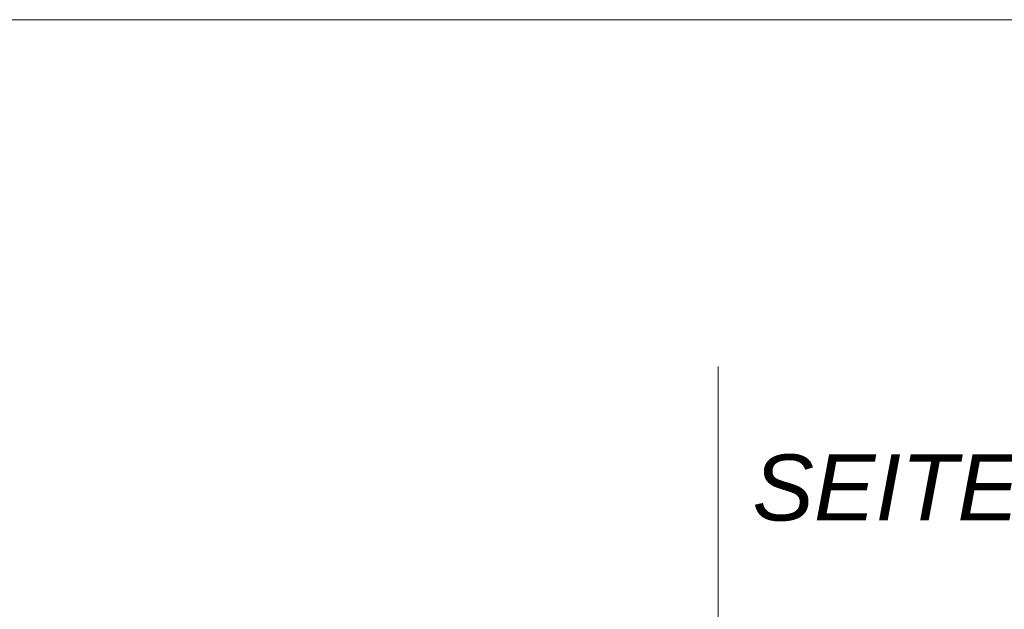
# Model space of a CAD drawing. Extents: x -620 to 300, y 62 to 1162.
# Tile 247 of 256: x 158 to 179, y 977 to 990. Entities that reach past the tile are written whole.
import ezdxf
from ezdxf.lldxf.tags import DXFTag

# ---------------------------------------------------------------- set-up
doc = ezdxf.new("R2010")
doc.units = 0
doc.layers.get('0').update_dxf_attribs({"lineweight": 13})
doc.layers.add('E_Detail_Beschriftung', color=7, linetype='Continuous', lineweight=13, true_color=0x009900)
doc.layers.add('E_Detail_Linie_Text_Bem', color=7, linetype='Continuous', lineweight=13)
doc.styles.get("Standard").update_dxf_attribs({"font": 'ARIALN.TTF'})
tags = doc.linetypes.add('fein_strichliert-A06G955H8I', pattern=[4, 1, -2, 1]).pattern_tags.tags
tags[8:9] = [DXFTag(74, 4), DXFTag(75, 0), DXFTag(340, '0'), DXFTag(46, 0.0), DXFTag(50, 0.0), DXFTag(44, 0.0), DXFTag(45, 0.0)]
tags[6:7] = [DXFTag(74, 4), DXFTag(75, 0), DXFTag(340, '0'), DXFTag(46, 0.0), DXFTag(50, 0.0), DXFTag(44, 0.0), DXFTag(45, 0.0)]
tags[4:5] = [DXFTag(74, 4), DXFTag(75, 0), DXFTag(340, '0'), DXFTag(46, 0.0), DXFTag(50, 0.0), DXFTag(44, 0.0), DXFTag(45, 0.0)]

# ---------------------------------------------------------------- blocks, each defined once
blk = doc.blocks.new('Referenz-A06G955I8I')
at = {"layer": 'E_Detail_Linie_Text_Bem', "linetype": 'fein_strichliert-A06G955H8I', "ltscale": 0.65}
for p, q in [((188.336, 989.554), (125.566, 989.554)), ((172.455, 929.319), (172.455, 982.198))]:
    blk.add_line(p, q, dxfattribs=at)
at = {"layer": 'E_Detail_Beschriftung', "linetype": 'Continuous', "lineweight": -2, "ltscale": 0.25, "insert": (173.177, 980.332), "char_height": 1.4, "attachment_point": 1}
blk.add_mtext('{\\fArial|b0|i1;SEITEN}', dxfattribs=at)

msp = doc.modelspace()

# ---------------------------------------------------------------- block references
at = {"color": 8, "lineweight": 25, "ltscale": 0.25, "true_color": 0x808080}
msp.add_blockref('Referenz-A06G955I8I', (0, 0), dxfattribs=at)

doc.saveas('drawing.dxf')
